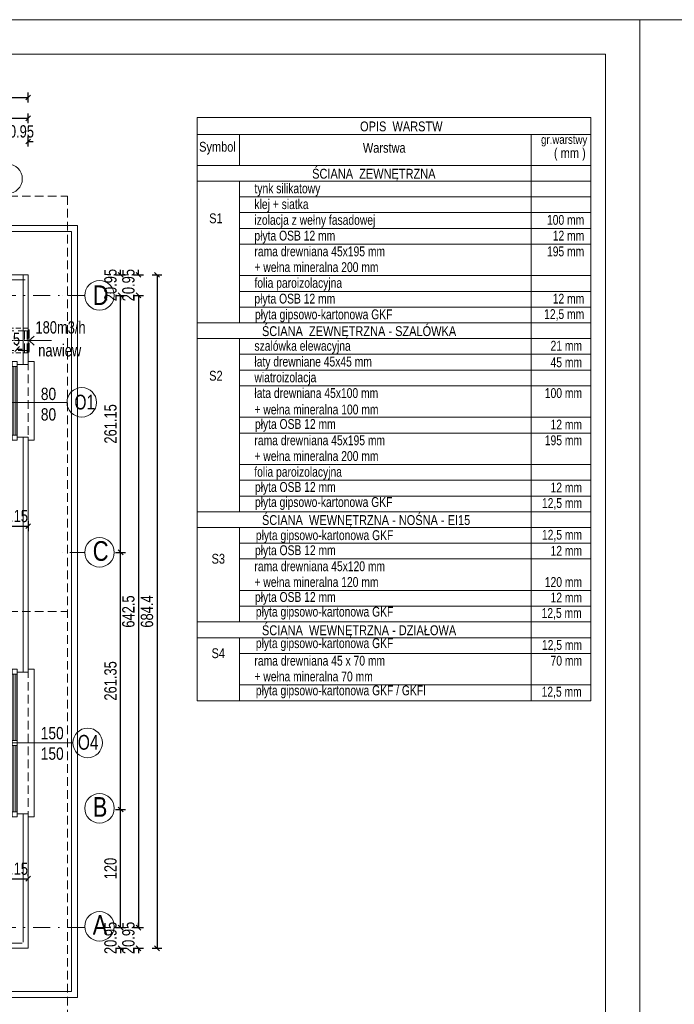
# Model space of a CAD drawing. Header units: inches. Extents: x 69729 to 77643, y -43505 to -36607.
# Tile 57 of 69: x 72812 to 73478, y -38565 to -37565. Entities that reach past the tile are written whole.
import ezdxf
from ezdxf.enums import TextEntityAlignment as Align

# ---------------------------------------------------------------- set-up
doc = ezdxf.new("R2010")
doc.units = ezdxf.units.IN
doc.header["$MEASUREMENT"] = 0
for name, pattern in [('DASHDOT', [1, 0.5, -0.25, 0, -0.25]), ('DASHED', [0.75, 0.5, -0.25]), ('HIDDEN', [0.375, 0.25, -0.125])]:
    doc.linetypes.add(name, pattern=pattern)
doc.layers.get('0').update_dxf_attribs({"lineweight": 0})
doc.layers.get('Defpoints').update_dxf_attribs({"lineweight": 0})
for name, color, linetype, lineweight in [('## 08 czerpnia', 3, 'Continuous', 0), ('## 08 WENTYL IZOLACJA', 4, 'DASHED', 18), ('A--tabelka rysunku', 7, 'Continuous', 0), ('A--tabelka-opisy scian', 7, 'Continuous', 0), ('p--dach', 2, 'Continuous', 30), ('p--obrzeże bet.', 252, 'Continuous', 0), ('p--ocieplenie-w.zew', 77, 'Continuous', 0), ('p--okna', 153, 'Continuous', 0), ('p--opis okna', 181, 'Continuous', 0), ('p--opisy dodatkowe', 33, 'Continuous', 0), ('p--osie konstr', 1, 'DASHDOT', 15), ('p--osie konstr.-NR', 1, 'DASHDOT', 15), ('p--proj.wentylacja', 202, 'Continuous', 0), ('p--wymiary-1-50', 5, 'Continuous', 0), ('p--ściana szkielet', 3, 'Continuous', 0)]:
    doc.layers.add(name, color=color, linetype=linetype, lineweight=lineweight)
doc.styles.add('1-50', font='arial.ttf', dxfattribs={"width": 0.75, "height": 12.5})
doc.styles.get("Standard").update_dxf_attribs({"font": 'arial.ttf', "width": 0.75})
doc.styles.add('STYL-1', font='arial.ttf', dxfattribs={"width": 0.75})
doc.linetypes.add('BATTING', pattern='A,0.0001,-0.1,[134,ltypeshp.shx,S=0.1,R=0,X=-0.1,Y=0],-0.2,[134,ltypeshp.shx,S=0.1,R=180,X=0.1,Y=0],-0.1', length=0.4001)
doc.dimstyles.new('1-50', dxfattribs={"dimtxt": 12.5, "dimasz": 5, "dimexe": 5, "dimexo": 5, "dimgap": 0.09, "dimtad": 0, "dimdsep": 46, "dimtxsty": '1-50', "dimblk": 'OBLIQUE', "dimcen": 0.09, "dimadec": 0, "dimazin": 0, "dimtfac": 1, "dimtdec": 4, "dimtix": 1, "dimtofl": 0, "dimtmove": 2, "dimatfit": 3, "dimldrblk": 'OBLIQUE', "dimfxl": 5, "dimfxlon": 1, "dimtvp": 0.8, "dimtolj": 1, "dimtzin": 0, "dimarcsym": 0})

# ---------------------------------------------------------------- blocks, each defined once
blk = doc.blocks.new('_OBLIQUE')
at = {"color": 0, "linetype": 'ByBlock', "lineweight": -2}
for p, q in [((-0.5, -0.5), (0.5, 0.5)), ((0, 0), (0, 0))]:
    blk.add_line(p, q, dxfattribs=at)
blk = doc.blocks.new('*D17')
at = {"layer": 'Defpoints', "color": 0}
for p in [(71620.9, -38553.7), (72820.9, -38553.7), (72820.9, -38730)]:
    blk.add_point(p, dxfattribs=at)
at = {"layer": 'p--wymiary-1-50', "color": 0, "lineweight": -2}
for p, q in [((71620.9, -38725), (71620.9, -38735)), ((72820.9, -38725), (72820.9, -38735)), ((71620.9, -38730), (72820.9, -38730))]:
    blk.add_line(p, q, dxfattribs=at)
at = {"layer": 'p--wymiary-1-50', "color": 0, "lineweight": -2, "xscale": 5, "yscale": 5, "zscale": 5, "rotation": 180}
blk.add_blockref('_OBLIQUE', (71620.9, -38730), dxfattribs=at)
at = {"layer": 'p--wymiary-1-50', "color": 0, "lineweight": -2, "xscale": 5, "yscale": 5, "zscale": 5}
blk.add_blockref('_OBLIQUE', (72820.9, -38730), dxfattribs=at)
at = {"layer": 'p--wymiary-1-50', "color": 0, "linetype": 'Continuous', "ltscale": 12, "insert": (72220.9, -38719.8), "char_height": 12.5, "attachment_point": 5, "style": '1-50'}
blk.add_mtext('\\A1;1200', dxfattribs=at)
blk = doc.blocks.new('*D44')
at = {"layer": 'Defpoints', "color": 0}
for p in [(72820.9, -38437.7), (72820.9, -38439.9), (72787.7, -38475.1)]:
    blk.add_point(p, dxfattribs=at)
at = {"layer": 'p--wymiary-1-50', "color": 0, "linetype": 'Continuous', "lineweight": -2}
for p, q in [((72787.7, -38442.7), (72787.7, -38432.7)), ((72820.9, -38434.9), (72820.9, -38432.7)), ((72787.7, -38437.7), (72820.9, -38437.7))]:
    blk.add_line(p, q, dxfattribs=at)
at = {"layer": 'p--wymiary-1-50', "color": 0, "lineweight": -2, "xscale": 5, "yscale": 5, "zscale": 5, "rotation": 180}
blk.add_blockref('_OBLIQUE', (72787.7, -38437.7), dxfattribs=at)
at = {"layer": 'p--wymiary-1-50', "color": 0, "lineweight": -2, "xscale": 5, "yscale": 5, "zscale": 5}
blk.add_blockref('_OBLIQUE', (72820.9, -38437.7), dxfattribs=at)
at = {"layer": 'p--wymiary-1-50', "color": 0, "linetype": 'Continuous', "ltscale": 12, "insert": (72804.3, -38427.5), "char_height": 12.5, "attachment_point": 5, "style": '1-50'}
blk.add_mtext('\\A1;33.15', dxfattribs=at)
blk = doc.blocks.new('*D50')
at = {"layer": 'Defpoints', "color": 0}
for p in [(72820.9, -38508.3), (72799.9, -38590.9), (72820.9, -38643.2)]:
    blk.add_point(p, dxfattribs=at)
at = {"layer": 'p--wymiary-1-50', "color": 0, "linetype": 'Continuous', "lineweight": -2}
for p, q in [((72799.9, -38643.2), (72794.9, -38643.2)), ((72799.9, -38638.2), (72799.9, -38648.2)), ((72820.9, -38638.2), (72820.9, -38648.2)), ((72820.9, -38643.2), (72825.9, -38643.2))]:
    blk.add_line(p, q, dxfattribs=at)
at = {"layer": 'p--wymiary-1-50', "color": 0, "lineweight": -2, "xscale": 5, "yscale": 5, "zscale": 5}
blk.add_blockref('_OBLIQUE', (72799.9, -38643.2), dxfattribs=at)
at = {"layer": 'p--wymiary-1-50', "color": 0, "lineweight": -2, "xscale": 5, "yscale": 5, "zscale": 5, "rotation": 180}
blk.add_blockref('_OBLIQUE', (72820.9, -38643.2), dxfattribs=at)
at = {"layer": 'p--wymiary-1-50', "color": 0, "linetype": 'Continuous', "ltscale": 12, "insert": (72810.4, -38633), "char_height": 12.5, "attachment_point": 5, "style": '1-50'}
blk.add_mtext('\\A1;20.95', dxfattribs=at)
blk = doc.blocks.new('*D54')
at = {"layer": 'Defpoints', "color": 0}
for p in [(72411.5, -38508.3), (72820.9, -38508.3), (72820.9, -38711.4)]:
    blk.add_point(p, dxfattribs=at)
at = {"layer": 'p--wymiary-1-50', "color": 0, "linetype": 'Continuous', "lineweight": -2}
for p, q in [((72411.5, -38706.4), (72411.5, -38716.4)), ((72411.5, -38711.4), (72820.9, -38711.4)), ((72820.9, -38706.4), (72820.9, -38716.4))]:
    blk.add_line(p, q, dxfattribs=at)
at = {"layer": 'p--wymiary-1-50', "color": 0, "lineweight": -2, "xscale": 5, "yscale": 5, "zscale": 5, "rotation": 180}
blk.add_blockref('_OBLIQUE', (72411.5, -38711.4), dxfattribs=at)
at = {"layer": 'p--wymiary-1-50', "color": 0, "lineweight": -2, "xscale": 5, "yscale": 5, "zscale": 5}
blk.add_blockref('_OBLIQUE', (72820.9, -38711.4), dxfattribs=at)
at = {"layer": 'p--wymiary-1-50', "color": 0, "linetype": 'Continuous', "ltscale": 12, "insert": (72616.2, -38701.1), "char_height": 12.5, "attachment_point": 5, "style": '1-50'}
blk.add_mtext('\\A1;409.4', dxfattribs=at)
blk = doc.blocks.new('*D90')
at = {"layer": 'Defpoints', "color": 0}
for p in [(72748.9, -38475.1), (72787.7, -38475.1), (72816.2, -38508.3)]:
    blk.add_point(p, dxfattribs=at)
at = {"layer": 'p--wymiary-1-50', "color": 0, "linetype": 'Continuous', "lineweight": -2}
for p, q in [((72753.9, -38475.1), (72743.9, -38475.1)), ((72748.9, -38508.3), (72748.9, -38475.1)), ((72753.9, -38508.3), (72743.9, -38508.3))]:
    blk.add_line(p, q, dxfattribs=at)
at = {"layer": 'p--wymiary-1-50', "color": 0, "lineweight": -2, "xscale": 5, "yscale": 5, "zscale": 5}
for p, rotation in [((72748.9, -38475.1), 90), ((72748.9, -38508.3), 270)]:
    blk.add_blockref('_OBLIQUE', p, dxfattribs=dict(at, rotation=rotation))
at = {"layer": 'p--wymiary-1-50', "color": 0, "linetype": 'Continuous', "ltscale": 12, "insert": (72738.7, -38491.7), "char_height": 12.5, "attachment_point": 5, "rotation": 90, "style": '1-50'}
blk.add_mtext('\\A1;33.15', dxfattribs=at)
blk = doc.blocks.new('*D98')
at = {"layer": 'Defpoints', "color": 0}
for p in [(72748.9, -37823.9), (72820.9, -37823.9), (72787.7, -37857)]:
    blk.add_point(p, dxfattribs=at)
at = {"layer": 'p--wymiary-1-50', "color": 0, "linetype": 'Continuous', "lineweight": -2}
for p, q in [((72753.9, -37823.9), (72743.9, -37823.9)), ((72748.9, -37857), (72748.9, -37823.9)), ((72753.9, -37857), (72743.9, -37857))]:
    blk.add_line(p, q, dxfattribs=at)
at = {"layer": 'p--wymiary-1-50', "color": 0, "lineweight": -2, "xscale": 5, "yscale": 5, "zscale": 5}
for p, rotation in [((72748.9, -37823.9), 90), ((72748.9, -37857), 270)]:
    blk.add_blockref('_OBLIQUE', p, dxfattribs=dict(at, rotation=rotation))
at = {"layer": 'p--wymiary-1-50', "color": 0, "linetype": 'Continuous', "ltscale": 12, "insert": (72738.7, -37840.4), "char_height": 12.5, "attachment_point": 5, "rotation": 90, "style": '1-50'}
blk.add_mtext('\\A1;33.15', dxfattribs=at)
blk = doc.blocks.new('*D102')
at = {"layer": 'Defpoints', "color": 0}
for p in [(72727.4, -37823.9), (72820.9, -37823.9), (72787.7, -37857)]:
    blk.add_point(p, dxfattribs=at)
at = {"layer": 'p--wymiary-1-50', "color": 0, "linetype": 'Continuous', "lineweight": -2}
for p, q in [((72732.4, -37823.9), (72722.4, -37823.9)), ((72727.4, -37857), (72727.4, -37823.9)), ((72732.4, -37857), (72722.4, -37857))]:
    blk.add_line(p, q, dxfattribs=at)
at = {"layer": 'p--wymiary-1-50', "color": 0, "lineweight": -2, "xscale": 5, "yscale": 5, "zscale": 5}
for p, rotation in [((72727.4, -37823.9), 90), ((72727.4, -37857), 270)]:
    blk.add_blockref('_OBLIQUE', p, dxfattribs=dict(at, rotation=rotation))
at = {"layer": 'p--wymiary-1-50', "color": 0, "linetype": 'Continuous', "ltscale": 12, "insert": (72717.2, -37840.4), "char_height": 12.5, "attachment_point": 5, "rotation": 90, "style": '1-50'}
blk.add_mtext('\\A1;33.15', dxfattribs=at)
blk = doc.blocks.new('*D106')
at = {"layer": 'Defpoints', "color": 0}
for p in [(72771.9, -37823.9), (72771.9, -38508.3), (72951.9, -38508.3)]:
    blk.add_point(p, dxfattribs=at)
at = {"layer": 'p--wymiary-1-50', "color": 0, "lineweight": -2}
for p, q in [((72946.9, -37823.9), (72956.9, -37823.9)), ((72951.9, -37823.9), (72951.9, -38508.3)), ((72946.9, -38508.3), (72956.9, -38508.3))]:
    blk.add_line(p, q, dxfattribs=at)
at = {"layer": 'p--wymiary-1-50', "color": 0, "lineweight": -2, "xscale": 5, "yscale": 5, "zscale": 5}
for p, rotation in [((72951.9, -37823.9), 90), ((72951.9, -38508.3), 270)]:
    blk.add_blockref('_OBLIQUE', p, dxfattribs=dict(at, rotation=rotation))
at = {"layer": 'p--wymiary-1-50', "color": 0, "linetype": 'Continuous', "ltscale": 12, "insert": (72941.7, -38166.1), "char_height": 12.5, "attachment_point": 5, "rotation": 90, "style": '1-50'}
blk.add_mtext('\\A1;684.4', dxfattribs=at)
blk = doc.blocks.new('*D107')
at = {"layer": 'Defpoints', "color": 0}
for p in [(72469.3, -38367.3), (72914.8, -38367.3), (72845.9, -38487.3)]:
    blk.add_point(p, dxfattribs=at)
at = {"layer": 'p--wymiary-1-50', "color": 0, "linetype": 'Continuous', "lineweight": -2}
for p, q in [((72909.8, -38367.3), (72919.8, -38367.3)), ((72914.8, -38487.3), (72914.8, -38367.3)), ((72909.8, -38487.3), (72919.8, -38487.3))]:
    blk.add_line(p, q, dxfattribs=at)
at = {"layer": 'p--wymiary-1-50', "color": 0, "lineweight": -2, "xscale": 5, "yscale": 5, "zscale": 5}
for p, rotation in [((72914.8, -38367.3), 90), ((72914.8, -38487.3), 270)]:
    blk.add_blockref('_OBLIQUE', p, dxfattribs=dict(at, rotation=rotation))
at = {"layer": 'p--wymiary-1-50', "color": 0, "linetype": 'Continuous', "ltscale": 12, "insert": (72904.6, -38427.3), "char_height": 12.5, "attachment_point": 5, "rotation": 90, "style": '1-50'}
blk.add_mtext('\\A1;120', dxfattribs=at)
blk = doc.blocks.new('*D108')
at = {"layer": 'Defpoints', "color": 0}
for p in [(72444.6, -38106), (72914.8, -38106), (72909.8, -38367.3)]:
    blk.add_point(p, dxfattribs=at)
at = {"layer": 'p--wymiary-1-50', "color": 0, "linetype": 'Continuous', "lineweight": -2}
for p, q in [((72909.8, -38106), (72919.8, -38106)), ((72914.8, -38367.3), (72914.8, -38106)), ((72914.8, -38367.3), (72919.8, -38367.3))]:
    blk.add_line(p, q, dxfattribs=at)
at = {"layer": 'p--wymiary-1-50', "color": 0, "lineweight": -2, "xscale": 5, "yscale": 5, "zscale": 5}
for p, rotation in [((72914.8, -38106), 90), ((72914.8, -38367.3), 270)]:
    blk.add_blockref('_OBLIQUE', p, dxfattribs=dict(at, rotation=rotation))
at = {"layer": 'p--wymiary-1-50', "color": 0, "linetype": 'Continuous', "ltscale": 12, "insert": (72904.6, -38236.6), "char_height": 12.5, "attachment_point": 5, "rotation": 90, "style": '1-50'}
blk.add_mtext('\\A1;261.35', dxfattribs=at)
blk = doc.blocks.new('*D109')
at = {"layer": 'Defpoints', "color": 0}
for p in [(72878.4, -38487.3), (72820.9, -38508.3), (72914.8, -38508.3)]:
    blk.add_point(p, dxfattribs=at)
at = {"layer": 'p--wymiary-1-50', "color": 0, "linetype": 'Continuous', "lineweight": -2}
for p, q in [((72914.8, -38487.3), (72914.8, -38482.3)), ((72909.8, -38487.3), (72919.8, -38487.3)), ((72909.8, -38508.3), (72919.8, -38508.3)), ((72914.8, -38508.3), (72914.8, -38513.3))]:
    blk.add_line(p, q, dxfattribs=at)
at = {"layer": 'p--wymiary-1-50', "color": 0, "lineweight": -2, "xscale": 5, "yscale": 5, "zscale": 5}
for p, rotation in [((72914.8, -38487.3), 270), ((72914.8, -38508.3), 90)]:
    blk.add_blockref('_OBLIQUE', p, dxfattribs=dict(at, rotation=rotation))
at = {"layer": 'p--wymiary-1-50', "color": 0, "linetype": 'Continuous', "ltscale": 12, "insert": (72904.6, -38497.8), "char_height": 12.5, "attachment_point": 5, "rotation": 90, "style": '1-50'}
blk.add_mtext('\\A1;20.95', dxfattribs=at)
blk = doc.blocks.new('*D110')
at = {"layer": 'Defpoints', "color": 0}
for p in [(72919.8, -38487.3), (72839, -38508.3), (72933, -38508.3)]:
    blk.add_point(p, dxfattribs=at)
at = {"layer": 'p--wymiary-1-50', "color": 0, "linetype": 'Continuous', "lineweight": -2}
for p, q in [((72933, -38487.3), (72933, -38482.3)), ((72928, -38487.3), (72938, -38487.3)), ((72928, -38508.3), (72938, -38508.3)), ((72933, -38508.3), (72933, -38513.3))]:
    blk.add_line(p, q, dxfattribs=at)
at = {"layer": 'p--wymiary-1-50', "color": 0, "lineweight": -2, "xscale": 5, "yscale": 5, "zscale": 5}
for p, rotation in [((72933, -38487.3), 270), ((72933, -38508.3), 90)]:
    blk.add_blockref('_OBLIQUE', p, dxfattribs=dict(at, rotation=rotation))
at = {"layer": 'p--wymiary-1-50', "color": 0, "linetype": 'Continuous', "ltscale": 12, "insert": (72922.8, -38497.8), "char_height": 12.5, "attachment_point": 5, "rotation": 90, "style": '1-50'}
blk.add_mtext('\\A1;20.95', dxfattribs=at)
blk = doc.blocks.new('*D136')
at = {"layer": 'Defpoints', "color": 0}
for p in [(72820.9, -37989), (72787.7, -38031.5), (72820.9, -38079.3)]:
    blk.add_point(p, dxfattribs=at)
at = {"layer": 'p--wymiary-1-50', "color": 0, "linetype": 'Continuous', "lineweight": -2}
for p, q in [((72787.7, -38074.3), (72787.7, -38084.3)), ((72820.9, -38074.3), (72820.9, -38084.3)), ((72787.7, -38079.3), (72820.9, -38079.3))]:
    blk.add_line(p, q, dxfattribs=at)
at = {"layer": 'p--wymiary-1-50', "color": 0, "lineweight": -2, "xscale": 5, "yscale": 5, "zscale": 5, "rotation": 180}
blk.add_blockref('_OBLIQUE', (72787.7, -38079.3), dxfattribs=at)
at = {"layer": 'p--wymiary-1-50', "color": 0, "lineweight": -2, "xscale": 5, "yscale": 5, "zscale": 5}
blk.add_blockref('_OBLIQUE', (72820.9, -38079.3), dxfattribs=at)
at = {"layer": 'p--wymiary-1-50', "color": 0, "linetype": 'Continuous', "ltscale": 12, "insert": (72804.3, -38069.1), "char_height": 12.5, "attachment_point": 5, "style": '1-50'}
blk.add_mtext('\\A1;33.15', dxfattribs=at)
blk = doc.blocks.new('*D171')
at = {"layer": 'Defpoints', "color": 0}
for p in [(72820.9, -37664.8), (72330.2, -37840.1), (72820.9, -37840.1)]:
    blk.add_point(p, dxfattribs=at)
at = {"layer": 'p--wymiary-1-50', "color": 0, "linetype": 'Continuous', "lineweight": -2}
for p, q in [((72330.2, -37669.8), (72330.2, -37659.8)), ((72330.2, -37664.8), (72820.9, -37664.8)), ((72820.9, -37669.8), (72820.9, -37659.8))]:
    blk.add_line(p, q, dxfattribs=at)
at = {"layer": 'p--wymiary-1-50', "color": 0, "lineweight": -2, "xscale": 5, "yscale": 5, "zscale": 5, "rotation": 180}
blk.add_blockref('_OBLIQUE', (72330.2, -37664.8), dxfattribs=at)
at = {"layer": 'p--wymiary-1-50', "color": 0, "lineweight": -2, "xscale": 5, "yscale": 5, "zscale": 5}
blk.add_blockref('_OBLIQUE', (72820.9, -37664.8), dxfattribs=at)
at = {"layer": 'p--wymiary-1-50', "color": 0, "linetype": 'Continuous', "ltscale": 12, "insert": (72575.5, -37654.6), "char_height": 12.5, "attachment_point": 5, "style": '1-50'}
blk.add_mtext('\\A1;490.65', dxfattribs=at)
blk = doc.blocks.new('*D172')
at = {"layer": 'Defpoints', "color": 0}
for p in [(72820.9, -37643.7), (71620.9, -37840.1), (72820.9, -37840.1)]:
    blk.add_point(p, dxfattribs=at)
at = {"layer": 'p--wymiary-1-50', "color": 0, "linetype": 'Continuous', "lineweight": -2}
for p, q in [((71620.9, -37648.7), (71620.9, -37638.7)), ((71620.9, -37643.7), (72820.9, -37643.7)), ((72820.9, -37648.7), (72820.9, -37638.7))]:
    blk.add_line(p, q, dxfattribs=at)
at = {"layer": 'p--wymiary-1-50', "color": 0, "lineweight": -2, "xscale": 5, "yscale": 5, "zscale": 5, "rotation": 180}
blk.add_blockref('_OBLIQUE', (71620.9, -37643.7), dxfattribs=at)
at = {"layer": 'p--wymiary-1-50', "color": 0, "lineweight": -2, "xscale": 5, "yscale": 5, "zscale": 5}
blk.add_blockref('_OBLIQUE', (72820.9, -37643.7), dxfattribs=at)
at = {"layer": 'p--wymiary-1-50', "color": 0, "linetype": 'Continuous', "ltscale": 12, "insert": (72220.9, -37633.4), "char_height": 12.5, "attachment_point": 5, "style": '1-50'}
blk.add_mtext('\\A1;1200', dxfattribs=at)
blk = doc.blocks.new('*D193')
at = {"layer": 'Defpoints', "color": 0}
for p in [(72790.2, -37901.1), (72809.7, -37899.3), (72809.7, -37901.1)]:
    blk.add_point(p, dxfattribs=at)
at = {"layer": 'p--wymiary-1-50', "color": 0, "linetype": 'Continuous', "lineweight": -2}
for p, q in [((72790.2, -37896.1), (72790.2, -37894.3)), ((72809.7, -37896.1), (72809.7, -37894.3)), ((72790.2, -37899.3), (72785.2, -37899.3)), ((72809.7, -37899.3), (72814.7, -37899.3))]:
    blk.add_line(p, q, dxfattribs=at)
at = {"layer": 'p--wymiary-1-50', "color": 0, "lineweight": -2, "xscale": 5, "yscale": 5, "zscale": 5}
blk.add_blockref('_OBLIQUE', (72790.2, -37899.3), dxfattribs=at)
at = {"layer": 'p--wymiary-1-50', "color": 0, "lineweight": -2, "xscale": 5, "yscale": 5, "zscale": 5, "rotation": 180}
blk.add_blockref('_OBLIQUE', (72809.7, -37899.3), dxfattribs=at)
at = {"layer": 'p--wymiary-1-50', "color": 0, "linetype": 'Continuous', "ltscale": 12, "insert": (72799.9, -37889.1), "char_height": 12.5, "attachment_point": 5, "style": '1-50'}
blk.add_mtext('\\A1;19.5', dxfattribs=at)
blk = doc.blocks.new('*D194')
at = {"layer": 'Defpoints', "color": 0}
for p in [(72902.4, -37823.9), (72902.4, -37844.8), (72914.8, -37844.8)]:
    blk.add_point(p, dxfattribs=at)
at = {"layer": 'p--wymiary-1-50', "color": 0, "linetype": 'Continuous', "lineweight": -2}
for p, q in [((72909.8, -37823.9), (72919.8, -37823.9)), ((72914.8, -37823.9), (72914.8, -37818.9)), ((72909.8, -37844.8), (72919.8, -37844.8)), ((72914.8, -37844.8), (72914.8, -37849.8))]:
    blk.add_line(p, q, dxfattribs=at)
at = {"layer": 'p--wymiary-1-50', "color": 0, "lineweight": -2, "xscale": 5, "yscale": 5, "zscale": 5}
for p, rotation in [((72914.8, -37823.9), 270), ((72914.8, -37844.8), 90)]:
    blk.add_blockref('_OBLIQUE', p, dxfattribs=dict(at, rotation=rotation))
at = {"layer": 'p--wymiary-1-50', "color": 0, "linetype": 'Continuous', "ltscale": 12, "insert": (72904.6, -37834.3), "char_height": 12.5, "attachment_point": 5, "rotation": 90, "style": '1-50'}
blk.add_mtext('\\A1;20.95', dxfattribs=at)
blk = doc.blocks.new('*D195')
at = {"layer": 'Defpoints', "color": 0}
for p in [(72920.6, -37823.9), (72920.6, -37844.8), (72933, -37844.8)]:
    blk.add_point(p, dxfattribs=at)
at = {"layer": 'p--wymiary-1-50', "color": 0, "linetype": 'Continuous', "lineweight": -2}
for p, q in [((72928, -37823.9), (72938, -37823.9)), ((72933, -37823.9), (72933, -37818.9)), ((72928, -37844.8), (72938, -37844.8)), ((72933, -37844.8), (72933, -37849.8))]:
    blk.add_line(p, q, dxfattribs=at)
at = {"layer": 'p--wymiary-1-50', "color": 0, "lineweight": -2, "xscale": 5, "yscale": 5, "zscale": 5}
for p, rotation in [((72933, -37823.9), 270), ((72933, -37844.8), 90)]:
    blk.add_blockref('_OBLIQUE', p, dxfattribs=dict(at, rotation=rotation))
at = {"layer": 'p--wymiary-1-50', "color": 0, "linetype": 'Continuous', "ltscale": 12, "insert": (72922.8, -37834.4), "char_height": 12.5, "attachment_point": 5, "rotation": 90, "style": '1-50'}
blk.add_mtext('\\A1;20.95', dxfattribs=at)
blk = doc.blocks.new('*D196')
at = {"layer": 'Defpoints', "color": 0}
for p in [(72820.9, -37688.4), (72799.9, -37796.8), (72820.9, -37823.9)]:
    blk.add_point(p, dxfattribs=at)
at = {"layer": 'p--wymiary-1-50', "color": 0, "linetype": 'Continuous', "lineweight": -2}
for p, q in [((72799.9, -37693.4), (72799.9, -37683.4)), ((72820.9, -37693.4), (72820.9, -37683.4)), ((72799.9, -37688.4), (72794.9, -37688.4)), ((72820.9, -37688.4), (72825.9, -37688.4))]:
    blk.add_line(p, q, dxfattribs=at)
at = {"layer": 'p--wymiary-1-50', "color": 0, "lineweight": -2, "xscale": 5, "yscale": 5, "zscale": 5}
blk.add_blockref('_OBLIQUE', (72799.9, -37688.4), dxfattribs=at)
at = {"layer": 'p--wymiary-1-50', "color": 0, "lineweight": -2, "xscale": 5, "yscale": 5, "zscale": 5, "rotation": 180}
blk.add_blockref('_OBLIQUE', (72820.9, -37688.4), dxfattribs=at)
at = {"layer": 'p--wymiary-1-50', "color": 0, "linetype": 'Continuous', "ltscale": 12, "insert": (72810.4, -37678.2), "char_height": 12.5, "attachment_point": 5, "style": '1-50'}
blk.add_mtext('\\A1;20.95', dxfattribs=at)
blk = doc.blocks.new('okno-150-33.15')
at = {"linetype": 'Continuous', "ltscale": 35}
for p, q in [((-3, 10), (153, 10)), ((0, -39.2), (150, -39.2))]:
    blk.add_line(p, q, dxfattribs=at)
for p, q in [((-3, 0), (-3, 10)), ((0, 0), (-3, 0)), ((0, -22), (0, 0)), ((150, 0), (150, -22)), ((150, 0), (153, 0)), ((153, 0), (153, 10)), ((0, -22), (0, -17)), ((0, -17), (5, -17)), ((5, -17), (145, -17)), ((5, -17), (5, -22)), ((5, -18.5), (72.5, -18.5)), ((72.5, -22), (72.5, -17)), ((77.5, -17), (77.5, -22)), ((77.5, -18.5), (145, -18.5)), ((145, -22), (145, -17)), ((145, -17), (150, -17)), ((150, -17), (150, -22)), ((5, -22), (0, -22)), ((3, -33.2), (3, -22)), ((5, -20.6), (72.5, -20.6)), ((145, -22), (5, -22)), ((77.5, -20.6), (145, -20.6)), ((150, -22), (145, -22)), ((147, -22), (147, -33.2)), ((0, -39.2), (0, -33.2)), ((150, -33.2), (150, -39.2))]:
    blk.add_line(p, q)
at = {"linetype": 'HIDDEN', "ltscale": 35}
for p, q in [((0, 0), (150, 0)), ((0, -33.2), (150, -33.2))]:
    blk.add_line(p, q, dxfattribs=at)
blk = doc.blocks.new('okno-80-33.15')
at = {"linetype": 'Continuous', "ltscale": 35}
for p, q in [((-3, 10), (83, 10)), ((0, -39.2), (80, -39.2))]:
    blk.add_line(p, q, dxfattribs=at)
for p, q in [((-3, 0), (-3, 10)), ((0, 0), (-3, 0)), ((0, -22), (0, 0)), ((80, 0), (80, -22)), ((80, 0), (83, 0)), ((83, 0), (83, 10)), ((0, -22), (0, -17)), ((0, -17), (5, -17)), ((5, -17), (75, -17)), ((5, -17), (5, -22)), ((5, -18.5), (75, -18.5)), ((75, -22), (75, -17)), ((75, -17), (80, -17)), ((80, -17), (80, -22)), ((5, -22), (0, -22)), ((3, -33.2), (3, -22)), ((5, -20.6), (75, -20.6)), ((75, -22), (5, -22)), ((80, -22), (75, -22)), ((77, -22), (77, -33.2)), ((0, -39.2), (0, -33.2)), ((80, -33.2), (80, -39.2))]:
    blk.add_line(p, q)
at = {"linetype": 'HIDDEN', "ltscale": 35}
for p, q in [((0, 0), (80, 0)), ((0, -33.2), (80, -33.2))]:
    blk.add_line(p, q, dxfattribs=at)
blk = doc.blocks.new('*D258')
at = {"layer": 'Defpoints', "color": 0}
for p in [(72914.8, -37844.8), (72914.8, -38487.3), (72933, -38487.3)]:
    blk.add_point(p, dxfattribs=at)
at = {"layer": 'p--wymiary-1-50', "color": 0, "linetype": 'Continuous', "lineweight": -2}
for p, q in [((72928, -37844.8), (72938, -37844.8)), ((72933, -37844.8), (72933, -38487.3)), ((72928, -38487.3), (72938, -38487.3))]:
    blk.add_line(p, q, dxfattribs=at)
at = {"layer": 'p--wymiary-1-50', "color": 0, "lineweight": -2, "xscale": 5, "yscale": 5, "zscale": 5}
for p, rotation in [((72933, -37844.8), 90), ((72933, -38487.3), 270)]:
    blk.add_blockref('_OBLIQUE', p, dxfattribs=dict(at, rotation=rotation))
at = {"layer": 'p--wymiary-1-50', "color": 0, "linetype": 'Continuous', "ltscale": 12, "insert": (72922.8, -38166.1), "char_height": 12.5, "attachment_point": 5, "rotation": 90, "style": '1-50'}
blk.add_mtext('\\A1;642.5', dxfattribs=at)
blk = doc.blocks.new('*D263')
at = {"layer": 'Defpoints', "color": 0}
for p in [(72878.4, -37844.8), (72914.8, -37844.8), (72436.4, -38106)]:
    blk.add_point(p, dxfattribs=at)
at = {"layer": 'p--wymiary-1-50', "color": 0, "linetype": 'Continuous', "lineweight": -2}
for p, q in [((72909.8, -37844.8), (72919.8, -37844.8)), ((72914.8, -38106), (72914.8, -37844.8)), ((72909.8, -38106), (72919.8, -38106))]:
    blk.add_line(p, q, dxfattribs=at)
at = {"layer": 'p--wymiary-1-50', "color": 0, "lineweight": -2, "xscale": 5, "yscale": 5, "zscale": 5}
for p, rotation in [((72914.8, -37844.8), 90), ((72914.8, -38106), 270)]:
    blk.add_blockref('_OBLIQUE', p, dxfattribs=dict(at, rotation=rotation))
at = {"layer": 'p--wymiary-1-50', "color": 0, "linetype": 'Continuous', "ltscale": 12, "insert": (72904.6, -37975.4), "char_height": 12.5, "attachment_point": 5, "rotation": 90, "style": '1-50'}
blk.add_mtext('\\A1;261.15', dxfattribs=at)
blk = doc.blocks.new('went-war2-parter')
at = {"layer": '## 08 czerpnia', "linetype": 'Continuous', "lineweight": 5}
for p, q in [((34.2, -33.7), (39.2, -29.2)), ((56.8, -33.7), (34.2, -33.7)), ((34.2, -33.7), (39.2, -38.2))]:
    blk.add_line(p, q, dxfattribs=at)
at = {"layer": '## 08 czerpnia', "linetype": 'DASHDOT', "lineweight": 15, "ltscale": 10}
for p, q in [((-168.4, -33.7), (33.3, -33.7)), ((34.2, -33.7), (-12.1, -33.7))]:
    blk.add_line(p, q, dxfattribs=at)
at = {"layer": '## 08 WENTYL IZOLACJA', "color": 4, "lineweight": 5, "ltscale": 10}
for p, q in [((33.1, -21.2), (-9.9, -21.2)), ((33.1, -46.2), (-9.9, -46.2))]:
    blk.add_line(p, q, dxfattribs=at)
at = {"linetype": 'HIDDEN', "ltscale": 35}
for p, q in [((-3.4, -23.7), (33.1, -23.7)), ((29.6, -23.7), (29.6, -46.2)), ((33.4, -23.7), (32.2, -23.7)), ((32.2, -23.7), (32.2, -46.2)), ((33.1, -23.7), (33.1, -43.7)), ((33.1, -23.7), (33.1, -43.7)), ((33.1, -43.7), (33.1, -23.7)), ((33.4, -22.9), (34.2, -22.9)), ((33.4, -22.9), (33.4, -45.4)), ((34.2, -22.9), (34.2, -45.4)), ((-3.4, -43.7), (33.1, -43.7)), ((33.4, -45.4), (34.2, -45.4))]:
    blk.add_line(p, q, dxfattribs=at)
at = {"layer": '## 08 czerpnia', "linetype": 'Continuous', "lineweight": 5, "insert": (40.6, -26.7), "char_height": 12.5, "width": 177.171, "attachment_point": 7, "style": 'STYL-1'}
blk.add_mtext('180m3/h', dxfattribs=at)

msp = doc.modelspace()

# ---------------------------------------------------------------- linework, layer by layer
at = {"layer": 'A--tabelka rysunku', "linetype": 'Continuous'}
for points in [[(71342.65, -39049.605), (73442.65, -39049.605), (73442.65, -37564.605), (71342.65, -37564.605)], [(71342.65, -39049.605), (73442.65, -39049.605), (73442.65, -37564.605), (71342.65, -37564.605)], [(73442.65, -39049.605), (75542.65, -39049.605), (75542.65, -37564.605), (73442.65, -37564.605)], [(73442.65, -39049.605), (75542.65, -39049.605), (75542.65, -37564.605), (73442.65, -37564.605)], [(71467.65, -39014.605), (73407.65, -39014.605), (73407.65, -37599.605), (71467.65, -37599.605)]]:
    msp.add_lwpolyline(points, close=True, dxfattribs=at)
at = {"layer": 'A--tabelka-opisy scian', "lineweight": 5}
for p, q in [((72992.778, -38256.685), (72992.778, -37664.14)), ((73392.778, -37664.14), (72992.778, -37664.14)), ((73392.778, -38256.685), (73392.778, -37664.14)), ((73392.778, -37681.207), (72992.778, -37681.207)), ((73035.649, -37712.685), (73035.649, -37681.207)), ((73332.196, -38256.685), (73332.196, -37681.207)), ((73392.778, -37712.685), (72992.778, -37712.685)), ((73392.778, -37712.685), (72992.778, -37712.685)), ((73392.778, -37728.685), (72992.778, -37728.685)), ((73035.649, -37872.685), (73035.649, -37728.685)), ((73392.778, -37744.685), (73035.649, -37744.685)), ((73392.778, -37760.685), (73035.649, -37760.685)), ((73392.778, -37776.685), (73035.649, -37776.685)), ((73392.778, -37792.685), (73035.649, -37792.685)), ((73392.778, -37824.685), (73035.649, -37824.685)), ((73392.778, -37840.685), (73035.649, -37840.685)), ((73392.778, -37856.685), (73035.649, -37856.685)), ((73392.778, -37872.685), (72992.778, -37872.685)), ((73392.778, -37872.685), (73035.649, -37872.685)), ((73392.778, -37888.685), (72992.778, -37888.685)), ((73035.649, -38064.685), (73035.649, -37888.685)), ((73392.778, -37904.685), (73035.649, -37904.685)), ((73392.778, -37920.685), (73035.649, -37920.685)), ((73392.778, -38256.685), (73392.778, -37922.974)), ((73392.778, -37936.685), (73035.649, -37936.685)), ((73392.778, -37968.685), (73035.649, -37968.685)), ((73392.778, -37984.685), (73035.649, -37984.685)), ((73392.778, -38016.685), (73035.649, -38016.685)), ((73392.778, -38032.685), (73035.649, -38032.685)), ((73392.778, -38048.685), (73035.649, -38048.685)), ((73392.778, -38064.685), (72992.778, -38064.685)), ((73392.778, -38064.685), (72992.778, -38064.685)), ((73392.778, -38064.685), (73035.649, -38064.685)), ((73392.778, -38064.685), (73035.649, -38064.685)), ((73194.281, -38080.685), (72992.778, -38080.685)), ((73392.778, -38080.685), (73035.649, -38080.685)), ((73035.649, -38176.685), (73035.649, -38080.685)), ((73392.778, -38080.685), (73035.649, -38080.685)), ((73392.778, -38096.685), (73035.649, -38096.685)), ((73392.778, -38112.685), (73035.649, -38112.685)), ((73392.778, -38144.685), (73035.649, -38144.685)), ((73392.778, -38160.685), (73035.649, -38160.685)), ((73392.778, -38176.685), (72992.778, -38176.685)), ((73392.778, -38176.685), (73035.649, -38176.685)), ((73392.778, -38176.685), (73035.649, -38176.685)), ((73194.281, -38192.685), (72992.778, -38192.685)), ((73392.778, -38192.685), (73035.649, -38192.685)), ((73035.649, -38256.685), (73035.649, -38192.685)), ((73392.778, -38192.685), (73035.649, -38192.685)), ((73392.778, -38208.685), (73035.649, -38208.685)), ((73392.778, -38240.685), (73035.649, -38240.685)), ((73392.778, -38256.685), (72992.778, -38256.685)), ((73392.778, -38256.685), (72992.778, -38256.685))]:
    msp.add_line(p, q, dxfattribs=at)
at = {"layer": 'p--dach', "linetype": 'HIDDEN', "lineweight": 20, "ltscale": 35}
msp.add_line((71580.871, -38166.071), (72860.871, -38166.071), dxfattribs=at)
msp.add_lwpolyline([(71580.871, -37743.871), (72860.871, -37743.871), (72860.871, -38588.271), (71580.871, -38588.271)], close=True, dxfattribs=at)
at = {"layer": 'p--obrzeże bet.', "linetype": 'Continuous', "ltscale": 35}
for points in [[(72417.471, -38558.271), (72870.871, -38558.271), (72870.871, -37773.871), (71570.871, -37773.871), (71570.871, -38564.271), (72024.271, -38564.271)], [(72411.471, -38552.271), (72864.871, -38552.271), (72864.871, -37779.871), (71576.871, -37779.871), (71576.871, -38558.271), (72030.271, -38558.271)]]:
    msp.add_lwpolyline(points, dxfattribs=at)
at = {"layer": 'p--ocieplenie-w.zew', "linetype": 'BATTING', "ltscale": 10}
for p, q in [((72815.871, -37915.021), (72815.871, -37823.871)), ((72330.221, -37828.871), (72817.871, -37828.871)), ((72815.871, -38227.621), (72815.871, -37989.021)), ((72815.871, -38502.271), (72815.871, -38371.621)), ((72814.871, -38503.271), (72688.176, -38503.271))]:
    msp.add_line(p, q, dxfattribs=at)
at = {"layer": 'p--opis okna'}
for p, q in [((72860.352, -37953.521), (72781.391, -37953.521)), ((72866.332, -38299.621), (72788.871, -38299.621))]:
    msp.add_line(p, q, dxfattribs=at)
for centre in [(72875.352, -37953.521), (72881.332, -38299.621)]:
    msp.add_circle(centre, 15, dxfattribs=at)
at = {"layer": 'p--osie konstr', "linetype": 'DASHDOT', "ltscale": 35}
for p, q in [((72878.438, -37844.821), (71595.871, -37844.821)), ((72878.438, -38487.321), (71595.871, -38487.321))]:
    msp.add_line(p, q, dxfattribs=at)
at = {"layer": 'p--osie konstr.-NR', "linetype": 'DASHDOT', "ltscale": 30}
for p, q in [((72878.386, -37844.821), (72853.386, -37844.821)), ((72878.386, -38105.971), (72853.386, -38105.971))]:
    msp.add_line(p, q, dxfattribs=at)
at = {"layer": 'p--osie konstr.-NR', "linetype": 'Continuous', "ltscale": 35}
for centre in [(72799.921, -37726.272), (72893.386, -37844.821), (72893.386, -38105.971), (72893.386, -38366.071), (72893.386, -38486.071)]:
    msp.add_circle(centre, 15, dxfattribs=at)
at = {"layer": 'p--ściana szkielet', "ltscale": 35}
for p, q in [((72330.221, -37823.871), (72820.871, -37823.871)), ((72820.871, -37915.021), (72820.871, -37823.871)), ((72820.871, -38227.621), (72820.871, -37989.021)), ((72820.871, -38508.271), (72820.871, -38371.621)), ((72820.871, -38508.271), (72688.176, -38508.271))]:
    msp.add_line(p, q, dxfattribs=at)
for points in [[(72820.871, -37915.021), (72809.671, -37915.021), (72809.671, -37912.021), (72787.721, -37912.021)], [(72820.871, -37989.021), (72809.671, -37989.021), (72809.671, -37992.021), (72787.721, -37992.021)], [(72820.871, -38227.621), (72809.671, -38227.621), (72809.671, -38224.621), (72787.721, -38224.621)], [(72820.871, -38371.621), (72809.671, -38371.621), (72809.671, -38374.621), (72787.721, -38374.621)]]:
    msp.add_lwpolyline(points, dxfattribs=at)

# ---------------------------------------------------------------- block references
at = {"layer": 'p--okna', "linetype": 'Continuous', "xscale": -1, "rotation": 90}
for name, p in [('okno-80-33.15', (72787.721, -37912.021)), ('okno-150-33.15', (72787.721, -38224.621))]:
    msp.add_blockref(name, p, dxfattribs=at)
at = {"layer": 'p--proj.wentylacja', "linetype": 'Continuous', "ltscale": 12}
msp.add_blockref('went-war2-parter', (72787.721, -37857.021), dxfattribs=at)

# ---------------------------------------------------------------- texts
at = {"layer": 'A--tabelka-opisy scian', "lineweight": 5, "width": 0.8}
for s, height, p in [('OPIS  WARSTW', 10, (73200.15, -37668.049)), ('gr.warstwy', 8.8, (73365.704, -37681.984)), (' ( mm )', 10, (73369.914, -37695.03)), ('S1', 10, (73011.701, -37761.451)), ('S2', 10, (73011.701, -37921.451)), ('S3', 10, (73014.119, -38107.454)), ('S4', 10, (73014.119, -38203.454))]:
    msp.add_text(s, height=height, dxfattribs=at).set_placement(p, align=Align.TOP_CENTER)
for s, p in [('Symbol', (72994.683, -37688.764)), ('Warstwa', (73161.09, -37689.785)), (' ŚCIANA  ZEWNĘTRZNA ', (73106.424, -37716.136)), (' ŚCIANA  ZEWNĘTRZNA - SZALÓWKA', (73055.416, -37876.136)), (' ŚCIANA  WEWNĘTRZNA - NOŚNA - EI15', (73055.416, -38068.136)), (' ŚCIANA  WEWNĘTRZNA - DZIAŁOWA ', (73055.416, -38180.136))]:
    msp.add_text(s, height=10, dxfattribs=at).set_placement(p, align=Align.TOP_LEFT)
at = {"layer": 'A--tabelka-opisy scian', "lineweight": 5, "char_height": 10, "attachment_point": 1, "style": '1-50'}
for s, insert, width in [('\\pxql;tynk silikatowy', (73050.884, -37731.071), 132.87092), ('\\pxql;klej + siatka', (73050.884, -37747.071), 132.87092), ('\\pxql;izolacja z wełny fasadowej', (73050.884, -37763.071), 132.87092), ('\\pxqr;100 mm', (73324.961, -37763.071), 61.12961), ('\\pxql;płyta OSB 12 mm', (73050.884, -37779.071), 132.87092), ('\\pxqr;12 mm', (73324.961, -37779.071), 61.12961), ('\\pxql;rama drewniana 45x195 mm', (73050.884, -37795.071), 142.85293), ('\\pxqr;195 mm', (73324.961, -37795.071), 61.12961), ('\\pxql;+ wełna mineralna 200 mm', (73050.884, -37811.071), 142.85293), ('\\pxql;folia paroizolacyjna', (73050.884, -37827.071), 142.85293), ('\\pxql;płyta OSB 12 mm', (73050.884, -37843.071), 132.87092), ('\\pxqr;12 mm', (73324.961, -37843.071), 61.12961), ('\\pxql;płyta gipsowo-kartonowa GKF', (73051.378, -37859.084), 168.97359), ('\\pxqr;12,5 mm', (73324.961, -37858.827), 61.12961), ('\\pxql;szalówka elewacyjna  ', (73050.884, -37891.071), 143.39677), ('\\pxqr;21 mm', (73322.745, -37890.953), 61.12961), ('\\pxql;łaty drewniane 45x45 mm', (73050.884, -37907.071), 132.87092), ('\\pxqr;45 mm', (73322.745, -37907.794), 61.12961), ('\\pxql;wiatroizolacja', (73050.884, -37923.071), 132.87092), ('\\pxql;łata drewniana 45x100 mm \\P\\pxql;+ wełna mineralna 100 mm', (73050.884, -37939.071), 164.69666), ('\\pxqr;100 mm', (73322.745, -37939.071), 61.12961), ('\\pxql;płyta OSB 12 mm', (73051.378, -37970.483), 139.90302), ('\\pxqr;12 mm', (73322.745, -37971.071), 61.12961), ('\\pxql;rama drewniana 45x195 mm', (73050.884, -37987.071), 142.85293), ('\\pxqr;195 mm', (73322.745, -37987.071), 61.12961), ('\\pxql;+ wełna mineralna 200 mm', (73050.884, -38003.071), 142.85293), ('\\pxql;folia paroizolacyjna', (73050.714, -38019.124), 142.85293), ('\\pxql;płyta OSB 12 mm', (73051.378, -38034.483), 139.90302), ('\\pxqr;12 mm', (73322.745, -38035.071), 61.12961), ('\\pxql;płyta gipsowo-kartonowa GKF', (73051.378, -38049.811), 139.90302), ('\\pxqr;12,5 mm', (73322.745, -38050.827), 61.12961), ('\\pxql;płyta gipsowo-kartonowa GKF', (73052.291, -38083.496), 139.90302), ('\\pxqr;12,5 mm', (73322.745, -38083.071), 61.12961), ('\\pxql;płyta OSB 12 mm', (73051.378, -38098.784), 139.90302), ('\\pxqr;12 mm', (73322.745, -38099.372), 61.12961), ('\\pxql;rama drewniana 45x120 mm', (73050.884, -38115.071), 142.85293), ('\\pxql;+ wełna mineralna 120 mm', (73050.884, -38131.071), 142.85293), ('\\pxqr;120 mm', (73322.745, -38131.071), 61.12961), ('\\pxql;płyta OSB 12 mm', (73051.378, -38146.293), 139.90302), ('\\pxqr;12 mm', (73322.745, -38146.881), 61.12961), ('\\pxql;płyta gipsowo-kartonowa GKF', (73052.291, -38161.246), 139.90302), ('\\pxqr;12,5 mm', (73322.399, -38162.587), 61.12961), ('\\pxql;płyta gipsowo-kartonowa GKF', (73052.291, -38193.246), 139.90302), ('\\pxqr;12,5 mm', (73322.745, -38195.071), 61.12961), ('\\pxql;rama drewniana 45 x 70 mm', (73050.884, -38211.071), 142.85293), ('\\pxqr;70 mm', (73322.745, -38211.071), 61.12961), ('\\pxql;+ wełna mineralna 70 mm', (73050.884, -38227.071), 142.85293), ('\\pxql;płyta gipsowo-kartonowa GKF / GKFI', (73052.291, -38241.246), 207.17007), ('\\pxqr;12,5 mm', (73322.399, -38242.587), 61.12961)]:
    msp.add_mtext(s, dxfattribs=dict(at, insert=insert, width=width))
at = {"layer": 'p--opis okna', "style": '1-50'}
for s, insert, char_height, width, attachment_point in [('{\\W0.8;80\\P80}', (72833.765, -37938.657), 12.5, 45.287, 1), ('O1', (72867.918, -37960.937), 15, 74.01038, 7), ('{\\W0.8;150\\P150}', (72856.999, -38316.926), 12.5, 45.287, 9), ('O4', (72871.408, -38306.732), 15, 74.01038, 7)]:
    msp.add_mtext(s, dxfattribs=dict(at, insert=insert, char_height=char_height, width=width, attachment_point=attachment_point))
at = {"layer": 'p--opisy dodatkowe', "insert": (72831.113, -37907.072), "char_height": 12.5, "width": 242.58685, "attachment_point": 7, "style": 'STYL-1'}
msp.add_mtext('nawiew', dxfattribs=at)
at = {"layer": 'p--osie konstr.-NR', "linetype": 'Continuous', "ltscale": 35, "char_height": 20, "width": 63.5564, "attachment_point": 1}
for s, insert in [('{\\W0.8;D}', (72886.47, -37834.586)), ('{\\W0.8;C}', (72886.47, -38094.556)), ('{\\W0.8;B}', (72886.47, -38354.656)), ('\\W0.8;A', (72886.47, -38474.656))]:
    msp.add_mtext(s, dxfattribs=dict(at, insert=insert))

# ---------------------------------------------------------------- dimensions: what is measured, and where the dimension line sits
at = {"layer": 'p--wymiary-1-50', "linetype": 'Continuous'}
for base, p1, p2, picture, middle in [((72820.871, -37643.654), (71620.871, -37840.119), (72820.871, -37840.119), '*D172', (72220.871, -37633.444)), ((72820.871, -37664.812), (72330.221, -37840.119), (72820.871, -37840.119), '*D171', (72575.546, -37654.602)), ((72809.671, -37899.316), (72790.171, -37901.117), (72809.671, -37901.117), '*D193', (72799.921, -37889.106)), ((72820.871, -38079.316), (72787.721, -38031.521), (72820.871, -37989.021), '*D136', (72804.296, -38069.106)), ((72820.871, -38437.738), (72787.721, -38475.121), (72820.871, -38439.946), '*D44', (72804.296, -38427.528)), ((72820.871, -38711.352), (72411.471, -38508.271), (72820.871, -38508.271), '*D54', (72616.171, -38701.142)), ((72820.871, -38643.217), (72799.921, -38590.869), (72820.871, -38508.271), '*D50', (72810.396, -38633.007))]:
    dim = msp.add_linear_dim(base=base, p1=p1, p2=p2, dimstyle='1-50', dxfattribs=at)
    dim.commit()
    dim.dimension.update_dxf_attribs({"geometry": picture, "text_midpoint": middle})
dim = msp.add_linear_dim(base=(72820.871, -37688.401), p1=(72799.921, -37796.805), p2=(72820.871, -37823.871), dimstyle='1-50', override={"dimtxt": 12.5}, dxfattribs=at)
dim.commit()
dim.dimension.update_dxf_attribs({"geometry": '*D196', "text_midpoint": (72810.396, -37678.191)})
for base, p1, p2, picture, middle in [((72914.830139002, -37844.815536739), (72902.418476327, -37823.870536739), (72902.418476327, -37844.815536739), '*D194', (72904.620139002, -37834.343036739)), ((72932.984190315, -37844.825536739), (72920.572527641, -37823.880536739), (72920.572527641, -37844.825536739), '*D195', (72922.774190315, -37834.353036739)), ((72727.365, -37823.871), (72787.721, -37857.021), (72820.871, -37823.871), '*D102', (72717.155, -37840.446)), ((72748.885, -37823.871), (72787.721, -37857.021), (72820.871, -37823.871), '*D98', (72738.675, -37840.446)), ((72914.83, -38105.971), (72909.83, -38367.321), (72444.621, -38105.971), '*D108', (72904.62, -38236.646)), ((72914.83, -38367.321), (72845.871, -38487.321), (72469.281, -38367.321), '*D107', (72904.62, -38427.321)), ((72748.885, -38475.121), (72816.239, -38508.271), (72787.731, -38475.121), '*D90', (72738.675, -38491.696)), ((72914.83, -38508.271), (72878.438, -38487.321), (72820.871, -38508.271), '*D109', (72904.62, -38497.796)), ((72932.984, -38508.271), (72919.83, -38487.321), (72839.025, -38508.271), '*D110', (72922.774, -38497.796))]:
    dim = msp.add_linear_dim(base=base, p1=p1, p2=p2, angle=90, dimstyle='1-50', dxfattribs=at)
    dim.commit()
    dim.dimension.update_dxf_attribs({"geometry": picture, "text_midpoint": middle})
at = {"layer": 'p--wymiary-1-50'}
dim = msp.add_linear_dim(base=(72951.938, -38508.271), p1=(72771.912, -37823.871), p2=(72771.912, -38508.271), angle=90, dimstyle='1-50', override={"dimtxt": 12.5}, dxfattribs=at)
dim.commit()
dim.dimension.update_dxf_attribs({"geometry": '*D106', "text_midpoint": (72941.728, -38166.071)})
at = {"layer": 'p--wymiary-1-50', "linetype": 'Continuous'}
for base, p1, p2, picture, middle in [((72914.83, -37844.821), (72436.421, -38105.971), (72878.438, -37844.821), '*D263', (72904.62, -37975.396)), ((72932.984190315, -38487.320536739), (72914.830139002, -37844.825536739), (72914.830139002, -38487.320536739), '*D258', (72922.774190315, -38166.073036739))]:
    dim = msp.add_linear_dim(base=base, p1=p1, p2=p2, angle=90, dimstyle='1-50', override={"dimtxt": 12.5}, dxfattribs=at)
    dim.commit()
    dim.dimension.update_dxf_attribs({"geometry": picture, "text_midpoint": middle})
at = {"layer": 'p--wymiary-1-50'}
dim = msp.add_linear_dim(base=(72820.871, -38730.028), p1=(71620.871, -38553.707), p2=(72820.871, -38553.707), dimstyle='1-50', dxfattribs=at)
dim.commit()
dim.dimension.update_dxf_attribs({"geometry": '*D17', "text_midpoint": (72220.871, -38719.818)})

doc.saveas('drawing.dxf')
